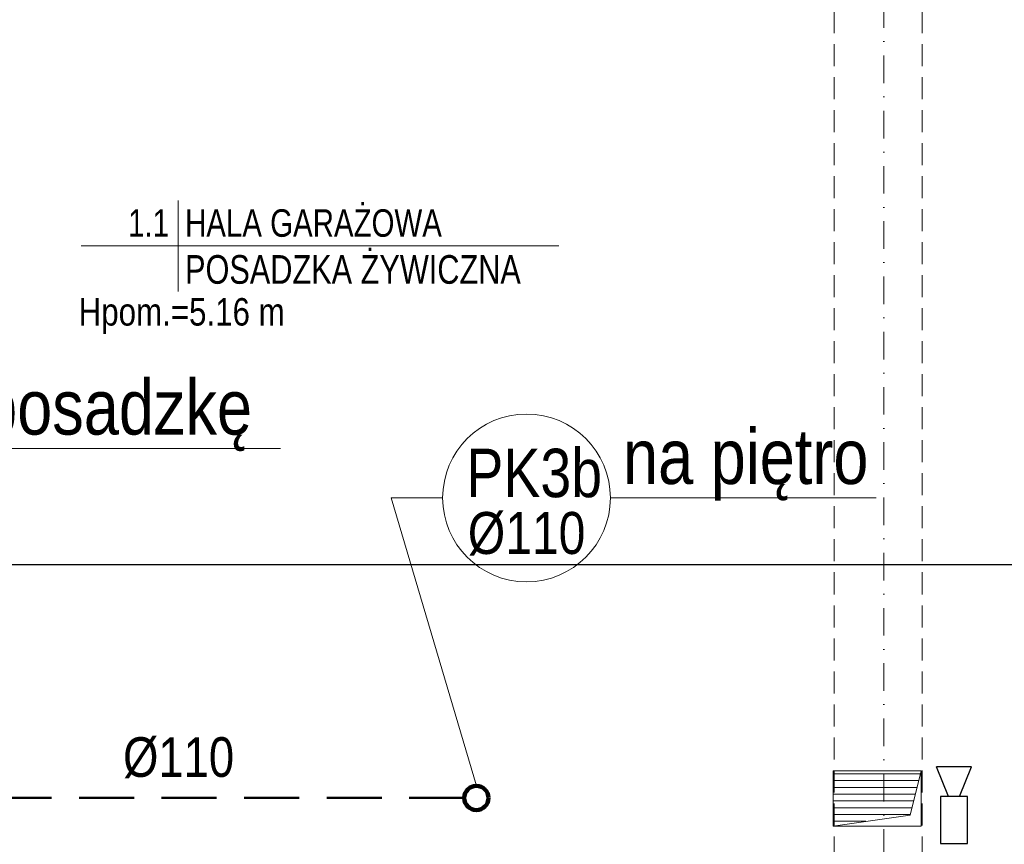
# Model space of a CAD drawing. Header units: millimetres. Extents: x -96593 to 66336, y -23969 to 7139.
# Tile 88 of 256: x -89459 to -89011, y -5433 to -5058. Entities that reach past the tile are written whole.
import ezdxf
from ezdxf.enums import TextEntityAlignment as Align

# ---------------------------------------------------------------- set-up
doc = ezdxf.new("R2010")
doc.units = ezdxf.units.MM
doc.linetypes.add('DASHDOT', pattern=[1, 0.5, -0.25, 0, -0.25])
doc.linetypes.add('DASHED', pattern=[0.75, 0.5, -0.25])
for name, color, linetype, lineweight in [('BA_KS_ist.', 34, 'Continuous', 50), ('BA_met', 7, 'Continuous', 18), ('BA_txs', 2, 'Continuous', 18), ('MM_KS_OPISY', 7, 'Continuous', 9), ('mm_punktwstawienia', 1, 'Continuous', 50), ('PG_OSIE', 1, 'DASHDOT', 18), ('PG_PODCIĄGI', 1, 'DASHED', 18), ('PG_WENTYLACJA', 1, 'Continuous', 18), ('PG_WIDOKOWE_CIENKIE', 1, 'Continuous', 18), ('PG_WYPOSAŻENIE', 1, 'Continuous', 18)]:
    doc.layers.add(name, color=color, linetype=linetype, lineweight=lineweight)
doc.styles.add('BIKTS', font='bikromsw.shx', dxfattribs={"width": 0.85})
doc.styles.add('ROMANS', font='bikromsw.shx', dxfattribs={"width": 0.8})
doc.styles.get("Standard").update_dxf_attribs({"font": 'arial.ttf'})

# ---------------------------------------------------------------- blocks, each defined once
blk = doc.blocks.new('bikmet')
blk.add_line((0, 1.65), (0, -1.65))
at = {"style": 'ROMANS', "width": 0.8}
blk.add_attdef('NRPOM', text='', height=1, dxfattribs=at).set_placement((-0.333, 0.333), align=Align.RIGHT)
blk.add_attdef('NWAPOM', (0.25, 0.333), '', height=1, dxfattribs=at)
blk.add_attdef('PODLOGA', text='', height=1.042, dxfattribs=at).set_placement((0.25, -0.333), align=Align.TOP_LEFT)
blk = doc.blocks.new('A$C0fd6651b')
at = {"layer": 'PG_WYPOSAŻENIE', "color": 18, "lineweight": 30, "true_color": 0x000000}
for p, q in [((5.38, 13.5), (0, 0)), ((10.38, 13.5), (15.76, 0)), ((0, 0), (15.76, 0))]:
    blk.add_line(p, q, dxfattribs=at)
blk.add_lwpolyline([(1.81, 34.78), (1.81, 13.5), (13.95, 13.5), (13.95, 34.78)], close=True, dxfattribs=at)
blk = doc.blocks.new('A$C0f2c6892')
at = {"layer": 'PG_WIDOKOWE_CIENKIE', "color": 18, "lineweight": 30, "rotation": 180}
blk.add_blockref('A$C0fd6651b', (1439.32, -1184.34), dxfattribs=at)
blk = doc.blocks.new('A$C2E197AD3')
at = {"layer": 'PG_WENTYLACJA'}
h = blk.add_hatch(dxfattribs=at)
h.set_pattern_fill('ANSI31', color=252, scale=0.97, angle=135)
h.set_pattern_definition([(180, (-5151.205, 2384.805), (-2e-16, -3.07975), [])])
h.paths.add_polyline_path([(2323.34, 1761.25), (2283.34, 1761.25), (2283.34, 1736.25), (2318.34, 1741.25)])
at = {"color": 252, "lineweight": 30}
blk.add_line((949.46, 1855.09), (2737.44, 1855.09), dxfattribs=at)
at = {"layer": 'BA_met', "color": 252}
blk.add_lwpolyline([(1941.85, 1999.78), (2158.72, 1999.78)], dxfattribs=at)
at = {"layer": 'PG_OSIE', "color": 252, "ltscale": 25}
blk.add_lwpolyline([(2306.34, 3165.56), (2306.34, 314.74)], dxfattribs=at)
at = {"layer": 'PG_PODCIĄGI', "color": 252, "ltscale": 20}
for points in [[(2283.84, 2946.5), (2283.84, 472.5)], [(2323.84, 2946.5), (2323.84, 472.5)]]:
    blk.add_lwpolyline(points, dxfattribs=at)
at = {"layer": 'PG_WENTYLACJA', "color": 252}
for p, q in [((2318.34, 1741.25), (2323.34, 1761.25)), ((2283.34, 1736.25), (2318.34, 1741.25))]:
    blk.add_line(p, q, dxfattribs=at)
blk.add_lwpolyline([(2283.34, 1736.25), (2323.34, 1736.25), (2323.34, 1761.25), (2283.34, 1761.25)], close=True, dxfattribs=at)
at = {"layer": 'BA_met', "color": 252, "xscale": 12.5, "yscale": 12.5, "zscale": 12.5}
blk.add_blockref('bikmet', (1985.89, 1999.78), dxfattribs=at).add_auto_attribs({'NRPOM': ' 1.1', 'NWAPOM': 'HALA GARAŻOWA', 'PODLOGA': 'POSADZKA ŻYWICZNA'})
at = {"layer": 'PG_WIDOKOWE_CIENKIE', "color": 252, "lineweight": 30}
blk.add_blockref('A$C0f2c6892', (906.84, 2947.5), dxfattribs=at)
at = {"layer": 'BA_txs', "color": 252, "style": 'BIKTS', "width": 0.85}
blk.add_text('Hpom.=5.16 m', height=12.5, dxfattribs=at).set_placement((1940.69, 1963.6))

msp = doc.modelspace()

# ---------------------------------------------------------------- linework, layer by layer
at = {"layer": 'BA_KS_ist.', "linetype": 'DASHED', "ltscale": 50}
msp.add_line((-89256.56, -5411.74), (-89531.81, -5411.74), dxfattribs=at)
at = {"layer": 'BA_KS_ist.', "color": 51, "linetype": 'Continuous', "lineweight": 140, "ltscale": 25, "true_color": 0xf7f281}
msp.add_circle((-89251.06, -5411.74), 5.5, dxfattribs=at)
msp.add_circle((-89251.06, -5411.74), 5.5, dxfattribs=at)
at = {"layer": 'BA_met', "color": 252}
msp.add_lwpolyline([(-89430.55, -5160.96), (-89213.69, -5160.96)], dxfattribs=at)
at = {"layer": 'MM_KS_OPISY'}
for p, q in [((-89537.04, -5252.99), (-89340.1, -5252.99)), ((-89266.39, -5275.43), (-89289.79, -5275.43)), ((-89289.79, -5275.43), (-89251.04, -5406.24)), ((-89190.19, -5275.43), (-89069.5, -5275.43))]:
    msp.add_line(p, q, dxfattribs=at)
msp.add_circle((-89228.29, -5275.43), 38.1, dxfattribs=at)

# ---------------------------------------------------------------- block references
at = {"layer": 'BA_met', "color": 252, "xscale": 12.5, "yscale": 12.5, "zscale": 12.5}
msp.add_blockref('bikmet', (-89386.51, -5160.96), dxfattribs=at).add_auto_attribs({'NRPOM': ' 1.1', 'NWAPOM': 'HALA GARAŻOWA', 'PODLOGA': 'POSADZKA ŻYWICZNA'})
at = {"layer": 'mm_punktwstawienia', "lineweight": 60}
msp.add_blockref('A$C2E197AD3', (-91372.4, -7160.74), dxfattribs=at)

# ---------------------------------------------------------------- texts
at = {"layer": 'BA_txs', "color": 252, "style": 'BIKTS', "width": 0.85}
msp.add_text('Hpom.=5.16 m', height=12.5, dxfattribs=at).set_placement((-89431.71, -5197.14))
at = {"layer": 'MM_KS_OPISY', "attachment_point": 1}
for s, width, insert, char_height in [('{\\fArial Narrow|b0|i0|c238|p34;pod posadzkę}', 200.9859, (-89531.3, -5221.66), 25), ('{\\fArial Narrow|b0|i0|c238|p34;na piętro}', 200.9859, (-89184.44, -5244.11), 25), ('{\\fArial Narrow|b0|i0|c238|p34;PK3b}', 25.4, (-89255.61, -5253.09), 22), ('{\\fArial Narrow|b0|i0|c238|p34;%%C110}', 0.5033, (-89254.95, -5281.84), 19.05), ('{\\fArial Narrow|b0|i0|c238|p34;%%C110}', 200.9859, (-89411.55, -5384.15), 18)]:
    msp.add_mtext_dynamic_manual_height_columns(s, width=width, gutter_width=1, heights=[0], dxfattribs=dict(at, insert=insert, char_height=char_height))

doc.saveas('drawing.dxf')
